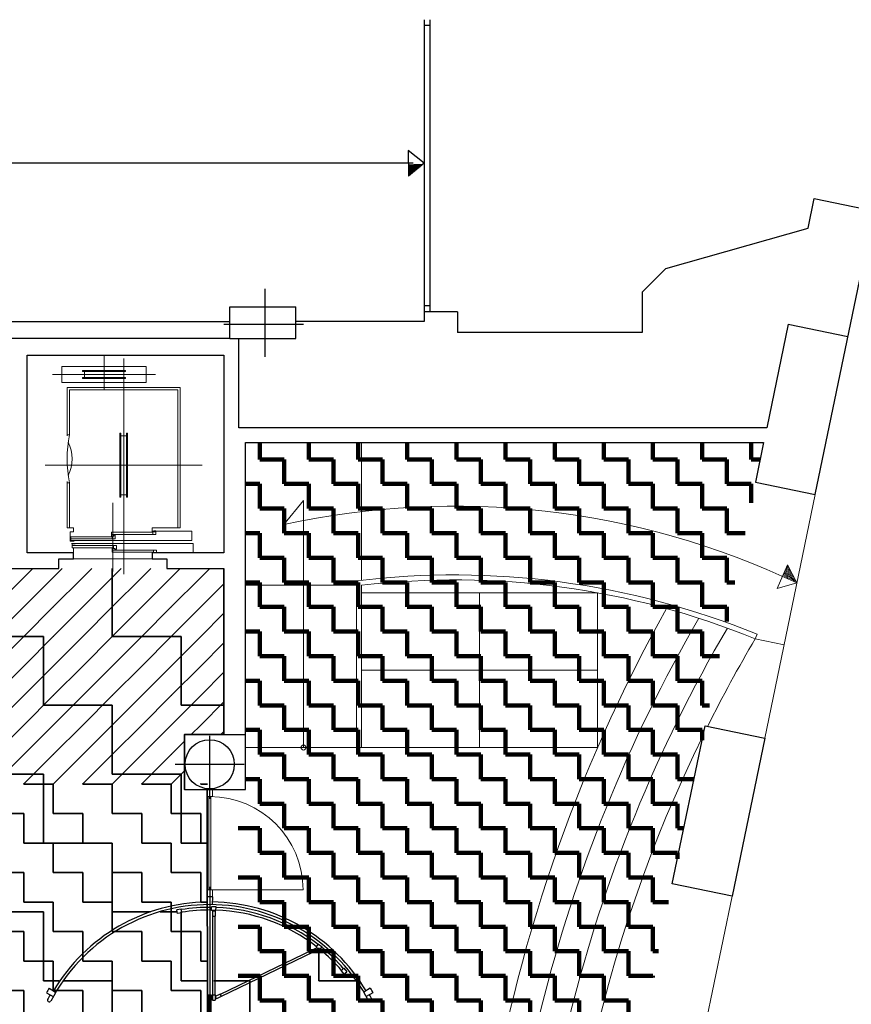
# Model space of a CAD drawing. Header units: metres. Extents: x -1 to 438, y -6 to 52.
# Tile 14 of 17: x 419.06 to 427.52, y 21.46 to 31.47. Entities that reach past the tile are written whole.
import ezdxf

# ---------------------------------------------------------------- set-up
doc = ezdxf.new("R2010")
doc.units = ezdxf.units.M
doc.linetypes.add('CONTINUA', pattern=[0])
doc.linetypes.add('STRICHPUNKT', pattern=[25.4, 12.7, -6.35, 0, -6.35])
for name, color, linetype, lineweight in [('PB  SOSTRE ENDERROCAT', 7, 'CONTINUA', 25), ('PB MURS ACTUAL', 7, 'CONTINUA', 25), ('PB MURS ENDERROCAT', 7, 'CONTINUA', 25)]:
    doc.layers.add(name, color=color, linetype=linetype, lineweight=lineweight)
pattern_1 = [(0, (1.4, 1.4), (0.7, 0.7), [0.7, -0.7]), (90, (1.4, 1.4), (-0.7, 0.7), [0.7, -0.7])]

# ---------------------------------------------------------------- blocks, each defined once
blk = doc.blocks.new('OBJETO_COMPLEJO_1')
at = {"layer": 'PB MURS ACTUAL', "linetype": 'CONTINUA', "lineweight": 13, "transparency": 33554687}
for start, end in [(90, 270), (270, 90)]:
    blk.add_arc((421.946, 24.071), 0.025, start, end, dxfattribs=at)
blk = doc.blocks.new('TRAMA_0')
at = {"layer": 'PB  SOSTRE ENDERROCAT', "color": 2, "linetype": 'CONTINUA', "lineweight": 35, "transparency": 33554687}
for p, q in [((419.1, 25.8), (419.191, 25.891)), ((419.4, 25.8), (419.491, 25.891)), ((419.7, 25.8), (419.791, 25.891)), ((420, 25.8), (420.091, 25.891)), ((420.3, 25.8), (420.391, 25.891)), ((420.6, 25.8), (420.691, 25.891)), ((420.9, 25.8), (420.991, 25.891)), ((420.9, 25.5), (421.136, 25.736)), ((420.9, 25.2), (421.136, 25.436)), ((420.9, 24.9), (421.136, 25.136)), ((420.9, 24.6), (421.136, 24.836)), ((420.9, 24.3), (421.136, 24.536)), ((421.104, 24.204), (421.136, 24.236)), ((420.6, 24), (420.736, 24.136)), ((420.602, 23.702), (420.736, 23.836))]:
    blk.add_line(p, q, dxfattribs=at)
for points in [[(418.8, 25.5), (419.1, 25.8), (419.1, 25.8)], [(419.1, 25.5), (419.4, 25.8), (419.4, 25.8)], [(419.4, 25.5), (419.7, 25.8), (419.7, 25.8)], [(419.7, 25.5), (420, 25.8), (420, 25.8)], [(420, 25.5), (420.3, 25.8), (420.3, 25.8)], [(420.3, 25.5), (420.6, 25.8), (420.6, 25.8)], [(420.6, 25.5), (420.9, 25.8), (420.9, 25.8)], [(418.8, 25.2), (419.1, 25.5), (419.1, 25.5)], [(419.1, 25.2), (419.4, 25.5), (419.4, 25.5)], [(419.4, 25.2), (419.7, 25.5), (419.7, 25.5)], [(419.7, 25.2), (420, 25.5), (420, 25.5)], [(420, 25.2), (420.3, 25.5), (420.3, 25.5)], [(420.3, 25.2), (420.6, 25.5), (420.6, 25.5)], [(420.6, 25.2), (420.9, 25.5), (420.9, 25.5)], [(418.8, 24.9), (419.1, 25.2), (419.1, 25.2)], [(419.1, 24.9), (419.4, 25.2), (419.4, 25.2)], [(419.4, 24.9), (419.7, 25.2), (419.7, 25.2)], [(419.7, 24.9), (420, 25.2), (420, 25.2)], [(420, 24.9), (420.3, 25.2), (420.3, 25.2)], [(420.3, 24.9), (420.6, 25.2), (420.6, 25.2)], [(420.6, 24.9), (420.9, 25.2), (420.9, 25.2)], [(418.8, 24.6), (419.1, 24.9), (419.1, 24.9)], [(419.1, 24.6), (419.4, 24.9), (419.4, 24.9)], [(419.4, 24.6), (419.7, 24.9), (419.7, 24.9)], [(419.7, 24.6), (420, 24.9), (420, 24.9)], [(420, 24.6), (420.3, 24.9), (420.3, 24.9)], [(420.3, 24.6), (420.6, 24.9), (420.6, 24.9)], [(420.6, 24.6), (420.9, 24.9), (420.9, 24.9)], [(418.8, 24.3), (419.1, 24.6), (419.1, 24.6)], [(419.1, 24.3), (419.4, 24.6), (419.4, 24.6)], [(419.4, 24.3), (419.7, 24.6), (419.7, 24.6)], [(419.7, 24.3), (420, 24.6), (420, 24.6)], [(420, 24.3), (420.3, 24.6), (420.3, 24.6)], [(420.3, 24.3), (420.6, 24.6), (420.6, 24.6)], [(420.6, 24.3), (420.9, 24.6), (420.9, 24.6)], [(418.8, 24), (419.1, 24.3), (419.1, 24.3)], [(419.1, 24), (419.4, 24.3), (419.4, 24.3)], [(419.4, 24), (419.7, 24.3), (419.7, 24.3)], [(419.7, 24), (420, 24.3), (420, 24.3)], [(420, 24), (420.3, 24.3), (420.3, 24.3)], [(420.3, 24), (420.6, 24.3), (420.6, 24.3)], [(420.804, 24.204), (420.9, 24.3), (420.9, 24.3)], [(418.802, 23.702), (419.1, 24), (419.1, 24)], [(419.102, 23.702), (419.4, 24), (419.4, 24)], [(419.402, 23.702), (419.7, 24), (419.7, 24)], [(419.702, 23.702), (420, 24), (420, 24)], [(420.002, 23.702), (420.3, 24), (420.3, 24)], [(420.302, 23.702), (420.6, 24), (420.6, 24)]]:
    blk.add_lwpolyline(points, dxfattribs=at)

msp = doc.modelspace()

# ---------------------------------------------------------------- hatches: boundary and pattern name
at = {"layer": 'PB  SOSTRE ENDERROCAT', "linetype": 'CONTINUA', "lineweight": 200, "transparency": 33554687}
h = msp.add_hatch(dxfattribs=at)
h.set_pattern_fill('TRAMA', color=41, scale=0.25, style=0, pattern_type=2)
h.set_pattern_definition([(0, (0.5, 0.5), (0.25, 0.25), [0.25, -0.25]), (90, (0.5, 0.5), (-0.25, 0.25), [0.25, -0.25])])
h.paths.add_polyline_path([(421.357, 23.644), (421.281, 23.644), (421.281, 14.551), (421.357, 14.551), (421.357, 14.55), (424.012, 14.55), (426.627, 27.17), (421.357, 27.17)], flags=0)
at = {"layer": 'PB  SOSTRE ENDERROCAT', "linetype": 'CONTINUA', "lineweight": 35, "transparency": 33554687}
h = msp.add_hatch(dxfattribs=at)
h.set_pattern_fill('TRAMA', color=2, scale=0.3, style=0, pattern_type=2)
h.set_pattern_definition([(0, (0.6, 0.6), (0.3, 0.3), [0.3, -0.3]), (90, (0.6, 0.6), (-0.3, 0.3), [0.3, -0.3])])
h.paths.add_polyline_path([(416.706, 23.705), (416.706, 17.801), (420.969, 17.801), (420.969, 23.705)], flags=0)
at = {"layer": 'PB MURS ENDERROCAT', "linetype": 'CONTINUA', "lineweight": 35, "transparency": 33554687}
h = msp.add_hatch(dxfattribs=at)
h.set_pattern_fill('TRAMA', color=2, scale=0.7, style=0, pattern_type=2)
h.set_pattern_definition(pattern_1)
h.paths.add_polyline_path([(420.736, 24.204), (421.136, 24.204), (421.136, 25.891), (415.876, 25.891), (415.876, 24.371), (417.775, 24.371), (417.775, 17.496), (420.702, 17.496), (420.702, 18.09), (420.967, 18.09), (420.967, 18.803), (420.845, 18.809), (420.748, 18.819), (420.651, 18.835), (420.555, 18.855), (420.461, 18.88), (420.368, 18.911), (420.276, 18.946), (420.187, 18.986), (420.1, 19.03), (420.015, 19.079), (419.933, 19.132), (419.853, 19.19), (419.777, 19.252), (419.705, 19.317), (419.635, 19.386), (419.57, 19.459), (419.508, 19.535), (419.451, 19.614), (419.397, 19.696), (419.348, 19.781), (419.342, 19.794), (419.382, 19.816), (419.393, 19.794), (419.515, 19.601), (419.594, 19.506), (419.621, 19.528), (419.624, 19.523), (419.685, 19.454), (419.748, 19.387), (419.816, 19.324), (419.886, 19.264), (419.96, 19.209), (420.036, 19.157), (420.115, 19.109), (420.196, 19.065), (420.28, 19.026), (420.365, 18.991), (420.452, 18.961), (420.541, 18.935), (420.631, 18.914), (420.721, 18.898), (420.813, 18.886), (420.905, 18.879), (420.972, 18.878), (420.972, 22.423), (420.914, 22.422), (420.822, 22.415), (420.731, 22.403), (420.662, 22.391), (420.652, 22.44), (420.563, 22.421), (420.47, 22.396), (420.378, 22.366), (420.288, 22.332), (420.2, 22.292), (420.115, 22.249), (420.031, 22.201), (419.951, 22.148), (419.873, 22.092), (419.798, 22.031), (419.726, 21.967), (419.658, 21.899), (419.594, 21.827), (419.533, 21.752), (419.477, 21.674), (419.424, 21.594), (419.376, 21.51), (419.368, 21.495), (419.342, 21.509), (419.35, 21.525), (419.399, 21.609), (419.452, 21.691), (419.51, 21.77), (419.571, 21.847), (419.637, 21.919), (419.706, 21.988), (419.778, 22.054), (419.854, 22.115), (419.934, 22.173), (420.016, 22.226), (420.1, 22.275), (420.188, 22.32), (420.277, 22.359), (420.368, 22.394), (420.461, 22.425), (420.556, 22.45), (420.651, 22.47), (420.748, 22.486), (420.845, 22.496), (420.943, 22.501), (420.969, 22.501), (420.97, 23.644), (420.736, 23.644)], flags=0)
h = msp.add_hatch(dxfattribs=at)
h.set_pattern_fill('TRAMA', color=2, scale=0.7, style=0, pattern_type=2)
h.set_pattern_definition(pattern_1)
h.paths.add_polyline_path([(422.758, 21.132), (422.73, 21.22), (422.686, 21.352), (422.644, 21.442), (422.617, 21.496), (422.615, 21.495), (422.608, 21.51), (422.56, 21.594), (422.507, 21.674), (422.451, 21.752), (422.406, 21.807), (422.363, 21.773), (422.312, 21.833), (422.249, 21.9), (422.183, 21.964), (422.113, 22.024), (422.04, 22.081), (421.964, 22.134), (421.886, 22.182), (421.805, 22.227), (421.722, 22.267), (421.637, 22.303), (421.55, 22.334), (421.462, 22.361), (421.372, 22.383), (421.282, 22.4), (421.19, 22.413), (421.098, 22.421), (421.032, 22.423), (421.032, 18.879), (421.089, 18.88), (421.181, 18.888), (421.273, 18.901), (421.322, 18.91), (421.327, 18.882), (421.426, 18.905), (421.533, 18.932), (421.647, 18.974), (421.749, 19.015), (421.858, 19.071), (421.953, 19.124), (422.055, 19.194), (422.142, 19.258), (422.234, 19.342), (422.312, 19.415), (422.394, 19.511), (422.461, 19.592), (422.531, 19.7), (422.586, 19.786), (422.644, 19.906), (422.686, 19.995), (422.73, 20.127), (422.758, 20.215), (422.788, 20.367), (422.802, 20.443), (422.817, 20.674), (422.802, 20.905), (422.788, 20.98)], flags=0)

# ---------------------------------------------------------------- linework, layer by layer
at = {"layer": 'PB  SOSTRE ENDERROCAT', "color": 2, "linetype": 'CONTINUA', "lineweight": 35, "transparency": 33554687}
msp.add_lwpolyline([(420.702, 18.09), (420.972, 18.09), (420.967, 23.643), (420.736, 23.644), (420.736, 24.204), (421.136, 24.204), (421.136, 25.891)], dxfattribs=at)
at = {"layer": 'PB MURS ACTUAL', "transparency": 33554687}
for p, q in [((423.172, 31.47), (423.172, 28.5)), ((423.232, 31.47), (423.232, 28.5)), ((423.232, 31.41), (423.172, 31.41)), ((423.011, 30.139), (423.013, 29.879)), ((423.061, 30.01), (410.086, 30.01)), ((427.078, 29.35), (427.141, 29.653)), ((427.141, 29.653), (427.748, 29.527)), ((427.15, 26.643), (427.748, 29.527)), ((425.631, 28.94), (427.078, 29.35)), ((425.391, 28.7), (425.631, 28.94)), ((425.391, 28.7), (425.391, 28.29)), ((421.196, 28.55), (421.866, 28.55)), ((421.196, 28.23), (421.196, 28.55)), ((421.866, 28.23), (421.866, 28.55)), ((423.232, 28.56), (423.172, 28.56)), ((423.512, 28.5), (423.172, 28.5)), ((423.172, 28.5), (423.172, 28.401)), ((423.512, 28.5), (423.512, 28.29)), ((415.806, 28.401), (421.196, 28.401)), ((423.172, 28.401), (421.866, 28.401)), ((426.876, 28.375), (426.658, 27.321)), ((426.876, 28.375), (427.483, 28.249)), ((421.196, 28.23), (415.806, 28.23)), ((421.196, 28.23), (421.866, 28.23)), ((421.286, 27.321), (421.286, 28.23)), ((425.391, 28.29), (423.512, 28.29)), ((419.136, 26.051), (419.136, 28.061)), ((419.136, 28.061), (421.136, 28.061)), ((421.136, 28.061), (421.136, 26.051)), ((426.658, 27.321), (421.286, 27.321)), ((421.356, 24.204), (421.356, 27.171)), ((421.356, 27.171), (426.626, 27.171)), ((426.626, 27.171), (426.543, 26.769)), ((426.543, 26.769), (427.15, 26.643)), ((419.606, 26.051), (419.136, 26.051)), ((419.606, 25.991), (419.606, 26.051)), ((421.136, 26.051), (420.406, 26.051)), ((420.406, 26.051), (420.406, 25.991)), ((419.456, 25.891), (419.456, 25.991)), ((419.456, 25.991), (419.606, 25.991)), ((420.406, 25.991), (420.556, 25.991)), ((420.556, 25.991), (420.556, 25.891)), ((418.656, 25.891), (419.456, 25.891)), ((420.556, 25.891), (421.136, 25.891)), ((421.136, 25.891), (421.136, 24.204)), ((425.697, 22.686), (426.03, 24.292)), ((426.03, 24.292), (426.637, 24.166)), ((421.136, 24.204), (421.356, 24.204)), ((426.637, 24.166), (426.304, 22.56)), ((426.304, 22.56), (425.697, 22.686))]:
    msp.add_line(p, q, dxfattribs=at)
at = {"layer": 'PB MURS ACTUAL', "linetype": 'CONTINUA', "transparency": 33554687}
for q in [(423.011, 30.139), (423.013, 29.879)]:
    msp.add_line((423.172, 30.01), q, dxfattribs=at)
at = {"layer": 'PB MURS ACTUAL', "color": 180, "linetype": 'CONTINUA', "transparency": 33554687}
for p, q in [((421.556, 28.043), (421.556, 28.733)), ((421.136, 28.376), (421.946, 28.376)), ((420.991, 23.551), (420.991, 24.19)), ((420.641, 23.901), (421.341, 23.901))]:
    msp.add_line(p, q, dxfattribs=at)
at = {"layer": 'PB MURS ACTUAL', "linetype": 'CONTINUA', "lineweight": 13, "transparency": 33554687}
for p, q in [((419.916, 27.713), (419.916, 28.061)), ((420.116, 25.835), (420.116, 28.026)), ((419.486, 27.783), (419.486, 27.943)), ((420.346, 27.783), (420.346, 27.943)), ((419.391, 27.863), (420.441, 27.863)), ((419.696, 27.893), (419.696, 27.903)), ((419.696, 27.903), (420.136, 27.903)), ((419.696, 27.893), (420.136, 27.893)), ((419.696, 27.833), (420.136, 27.833)), ((419.696, 27.823), (419.696, 27.833)), ((419.716, 27.833), (419.716, 27.893)), ((420.116, 27.833), (420.116, 27.893)), ((420.136, 27.893), (420.136, 27.903)), ((420.136, 27.823), (420.136, 27.833)), ((419.696, 27.823), (420.136, 27.823)), ((420.076, 26.616), (420.076, 27.266)), ((420.076, 27.266), (420.086, 27.266)), ((420.086, 26.616), (420.086, 27.266)), ((420.086, 27.241), (420.146, 27.241)), ((420.146, 26.616), (420.146, 27.266)), ((420.146, 27.266), (420.156, 27.266)), ((420.156, 26.616), (420.156, 27.266)), ((422.536, 25.771), (422.536, 27.171)), ((419.316, 26.941), (420.916, 26.941)), ((420.086, 26.641), (420.146, 26.641)), ((426.637, 24.166), (427.15, 26.643)), ((420.006, 25.862), (420.006, 26.56)), ((420.076, 26.616), (420.086, 26.616)), ((420.146, 26.616), (420.156, 26.616)), ((421.746, 26.338), (421.946, 26.583)), ((421.946, 24.071), (421.946, 26.583)), ((419.541, 26.306), (419.606, 26.306)), ((420.666, 26.306), (420.691, 26.306)), ((426.765, 25.689), (426.868, 25.927)), ((426.964, 25.744), (426.868, 25.927)), ((422.486, 24.071), (422.486, 25.765)), ((426.964, 25.744), (426.765, 25.689)), ((421.356, 25.721), (422.486, 25.721)), ((422.536, 24.071), (422.536, 25.721)), ((424.937, 25.645), (422.536, 25.645)), ((423.737, 24.071), (423.737, 25.645)), ((424.937, 24.071), (424.937, 25.645)), ((426.54, 25.177), (426.559, 25.223)), ((426.54, 25.177), (426.834, 25.116)), ((424.937, 24.858), (422.536, 24.858)), ((421.356, 24.071), (422.536, 24.071)), ((422.536, 24.071), (424.937, 24.071)), ((420.968, 23.574), (421.018, 23.574)), ((420.983, 23.574), (420.983, 22.624)), ((421.003, 23.574), (421.003, 22.624)), ((420.968, 22.624), (421.018, 22.624)), ((420.968, 22.624), (420.968, 22.551)), ((420.992, 22.624), (421.942, 22.624)), ((421.018, 22.551), (421.018, 22.624)), ((425.476, 18.565), (426.304, 22.56))]:
    msp.add_line(p, q, dxfattribs=at)
at = {"layer": 'PB MURS ACTUAL', "lineweight": 13, "transparency": 33554687}
for p, q in [((419.486, 27.943), (420.346, 27.943)), ((419.486, 27.783), (420.346, 27.783)), ((419.541, 27.731), (419.541, 27.239)), ((420.691, 27.731), (419.541, 27.731)), ((420.691, 26.541), (420.691, 27.731)), ((419.566, 27.706), (419.566, 27.251)), ((420.666, 27.706), (419.566, 27.706)), ((420.666, 27.706), (420.666, 26.306)), ((420.691, 27.706), (420.691, 26.306)), ((420.666, 26.566), (420.666, 27.566)), ((419.566, 27.251), (419.541, 27.251)), ((419.541, 26.775), (419.541, 26.306)), ((419.566, 26.761), (419.541, 26.761)), ((419.566, 26.761), (419.566, 26.306)), ((420.413, 26.237), (419.991, 26.237)), ((420.811, 26.27), (420.406, 26.27)), ((420.811, 26.27), (420.811, 26.176)), ((419.571, 26.176), (420.811, 26.176)), ((419.999, 26.192), (419.577, 26.192)), ((420.013, 26.124), (419.591, 26.124)), ((419.606, 26.051), (419.606, 26.102)), ((420.421, 26.079), (419.999, 26.079)), ((419.606, 25.991), (420.406, 25.991))]:
    msp.add_line(p, q, dxfattribs=at)
at = {"layer": 'PB MURS ACTUAL', "color": 180, "transparency": 33554687}
for p, q in [((421.136, 24.204), (420.736, 24.204)), ((420.736, 24.204), (420.736, 23.644)), ((421.356, 23.644), (421.356, 24.204)), ((420.736, 23.644), (421.356, 23.644)), ((420.965, 22.553), (420.966, 22.476)), ((421.018, 22.553), (421.017, 22.476)), ((420.701, 22.429), (420.656, 22.421)), ((420.663, 22.384), (420.656, 22.421)), ((420.707, 22.392), (420.701, 22.429)), ((421.01, 22.415), (421.011, 22.453)), ((421.056, 22.452), (421.011, 22.453)), ((421.055, 22.414), (421.056, 22.452)), ((420.707, 22.392), (420.663, 22.384)), ((421.055, 22.414), (421.01, 22.415)), ((421.019, 22.411), (421.019, 22.358)), ((421.019, 22.411), (421.046, 22.411)), ((421.019, 22.358), (421.046, 22.358)), ((421.021, 22.358), (421.021, 21.556)), ((421.044, 22.358), (421.044, 21.556)), ((421.046, 22.411), (421.046, 22.358)), ((422.082, 22.035), (422.034, 22.012)), ((422.075, 22.043), (422.099, 22.073)), ((422.075, 22.043), (422.11, 22.015)), ((422.082, 22.035), (422.094, 22.011)), ((422.099, 22.073), (422.134, 22.044)), ((422.11, 22.015), (422.134, 22.044)), ((422.035, 22.01), (421.097, 21.562)), ((422.045, 21.99), (421.107, 21.542)), ((422.034, 22.012), (422.046, 21.988)), ((422.094, 22.011), (422.046, 21.988)), ((422.328, 21.802), (422.357, 21.827)), ((422.357, 21.827), (422.386, 21.792)), ((422.328, 21.802), (422.357, 21.768)), ((422.357, 21.768), (422.386, 21.792)), ((419.358, 21.625), (419.424, 21.585)), ((422.625, 21.625), (422.559, 21.585)), ((419.331, 21.579), (419.399, 21.541)), ((420.978, 21.556), (420.978, 21.503)), ((420.978, 21.556), (421.005, 21.556)), ((421.005, 21.556), (421.005, 21.503)), ((421.019, 21.556), (421.046, 21.556)), ((421.019, 21.556), (421.019, 21.503)), ((421.046, 21.556), (421.046, 21.503)), ((421.096, 21.565), (421.048, 21.542)), ((421.048, 21.542), (421.06, 21.517)), ((421.108, 21.54), (421.06, 21.517)), ((421.096, 21.565), (421.108, 21.54)), ((422.652, 21.579), (422.584, 21.541)), ((419.348, 21.49), (419.353, 21.487)), ((420.978, 21.503), (421.005, 21.503)), ((420.98, 21.503), (420.98, 20.707)), ((421.003, 21.503), (421.003, 20.707)), ((421.019, 21.503), (421.046, 21.503)), ((422.635, 21.49), (422.63, 21.487))]:
    msp.add_line(p, q, dxfattribs=at)
at = {"layer": 'PB MURS ACTUAL', "color": 180, "linetype": 'STRICHPUNKT', "transparency": 33554687}
msp.add_line((420.992, 22.655), (420.992, 18.648), dxfattribs=at)
at = {"layer": 'PB MURS ACTUAL', "lineweight": 13, "transparency": 33554687}
for points in [[(419.566, 26.306), (419.606, 26.306), (419.606, 26.265), (419.571, 26.265), (419.571, 26.169), (419.611, 26.169)], [(419.607, 26.175), (419.577, 26.175), (419.577, 26.214), (419.999, 26.214), (419.999, 26.192), (420.029, 26.192), (420.029, 26.229), (420.009, 26.229)], [(420.021, 26.22), (419.991, 26.22), (419.991, 26.259), (420.413, 26.259), (420.413, 26.237), (420.443, 26.237), (420.443, 26.274), (420.423, 26.274)], [(420.666, 26.306), (420.406, 26.306), (420.406, 26.265), (420.436, 26.265)], [(419.584, 26.146), (420.824, 26.146), (420.824, 26.051)], [(419.621, 26.141), (419.591, 26.141), (419.591, 26.102), (420.013, 26.102), (420.013, 26.124), (420.043, 26.124), (420.043, 26.087), (420.023, 26.087)], [(420.029, 26.096), (419.999, 26.096), (419.999, 26.057), (420.421, 26.057), (420.421, 26.079), (420.451, 26.079), (420.451, 26.051)]]:
    msp.add_lwpolyline(points, dxfattribs=at)
at = {"layer": 'PB MURS ACTUAL', "linetype": 'CONTINUA', "lineweight": 13, "transparency": 33554687}
msp.add_lwpolyline([(421.018, 23.574), (421.018, 23.651), (420.968, 23.651), (420.968, 23.574)], dxfattribs=at)
at = {"layer": 'PB MURS ACTUAL', "transparency": 33554687}
msp.add_circle((420.991, 23.901), 0.25, dxfattribs=at)
for radius, start, end in [(8.139, 271.2603, 272.2995), (8.149, 271.2593, 272.2068), (8.159, 271.2583, 272.1144), (8.169, 271.2573, 272.0224), (8.179, 271.2563, 271.9309), (8.189, 271.2553, 271.8398), (8.199, 271.2542, 271.7491), (8.209, 271.2532, 271.6588), (8.219, 271.2522, 271.5689), (8.229, 271.2512, 271.4794), (8.239, 271.2502, 271.3903), (8.249, 271.2492, 271.3016)]:
    msp.add_arc((422.833, 38.132), radius, start, end, dxfattribs=at)
at = {"layer": 'PB MURS ACTUAL', "lineweight": 13, "transparency": 33554687}
for centre, radius, start, end in [((420.754, 27.006), 1.213, 168.3473, 191.6527), ((419.192, 27.006), 0.399, 334.7815, 25.2185)]:
    msp.add_arc(centre, radius, start, end, dxfattribs=at)
at = {"layer": 'PB MURS ACTUAL', "linetype": 'CONTINUA', "lineweight": 13, "transparency": 33554687}
for centre, radius, start, end in [((423.485, 18.397), 8.129, 64.6624, 102.3493), ((423.485, 17.697), 8.129, 67.7828, 97.0562), ((423.485, 18.397), 8.149, 64.8484, 65.7959), ((423.485, 18.397), 8.159, 64.9408, 65.7969), ((423.485, 18.397), 8.169, 65.0327, 65.7979), ((423.485, 18.397), 8.179, 65.1243, 65.7989), ((423.485, 18.397), 8.189, 65.2154, 65.7999), ((423.485, 18.397), 8.199, 65.3061, 65.8009), ((423.485, 18.397), 8.209, 65.3964, 65.8019), ((423.485, 18.397), 8.219, 65.4863, 65.8029), ((423.485, 18.397), 8.229, 65.5757, 65.804), ((423.485, 18.397), 8.239, 65.6649, 65.805), ((423.485, 18.397), 8.249, 65.7536, 65.806), ((423.485, 17.697), 8.079, 67.7828, 96.7429), ((423.485, 18.397), 8.139, 64.7556, 65.7948), ((439.433, 17.761), 15.81, 150.7573, 191.7158), ((439.029, 17.795), 15.107, 149.8375, 182.3769), ((439.029, 17.795), 14.807, 149.6078, 182.3847), ((439.029, 17.795), 14.507, 149.4147, 153.419), ((439.029, 17.795), 14.507, 153.8207, 182.3848), ((420.993, 22.624), 0.948, 0, 90)]:
    msp.add_arc(centre, radius, start, end, dxfattribs=at)
at = {"layer": 'PB MURS ACTUAL', "color": 180, "transparency": 33554687}
for centre, radius, start, end in [((420.992, 20.651), 1.902, 89.1986, 90.8014), ((420.992, 20.651), 1.824, 27.4942, 152.5058), ((420.992, 20.651), 1.851, 90.8014, 149.1986), ((420.992, 20.651), 1.796, 89.3919, 99.2914), ((420.992, 20.651), 1.769, 89.3919, 99.2914), ((420.992, 20.651), 1.851, 30.8014, 89.1986), ((420.992, 20.651), 1.769, 52.0919, 87.9414), ((420.992, 20.651), 1.796, 52.0919, 87.9414), ((420.992, 20.651), 1.769, 40.7419, 50.6414), ((420.992, 20.651), 1.796, 40.7419, 50.6414), ((420.992, 20.651), 1.902, 149.1986, 150.8011), ((420.992, 20.651), 1.902, 29.1989, 30.8014), ((420.992, 20.651), 1.86, 150.8011, 152.5073), ((420.992, 20.651), 1.86, 27.4927, 29.1989), ((419.355, 21.503), 0.0147, 152.5073, 242.9636), ((419.36, 21.5), 0.0147, 242.9636, 332.5058), ((422.623, 21.5), 0.0147, 207.4942, 297.0364), ((422.628, 21.503), 0.0147, 297.0364, 27.4927)]:
    msp.add_arc(centre, radius, start, end, dxfattribs=at)

# ---------------------------------------------------------------- block references
at = {"layer": 'PB  SOSTRE ENDERROCAT', "color": 2, "linetype": 'CONTINUA', "lineweight": 35, "transparency": 33554687}
msp.add_blockref('TRAMA_0', (0, 0), dxfattribs=at)
at = {"layer": 'PB MURS ACTUAL', "linetype": 'CONTINUA', "lineweight": 13, "transparency": 33554687}
msp.add_blockref('OBJETO_COMPLEJO_1', (0, 0), dxfattribs=at)

doc.saveas('drawing.dxf')
